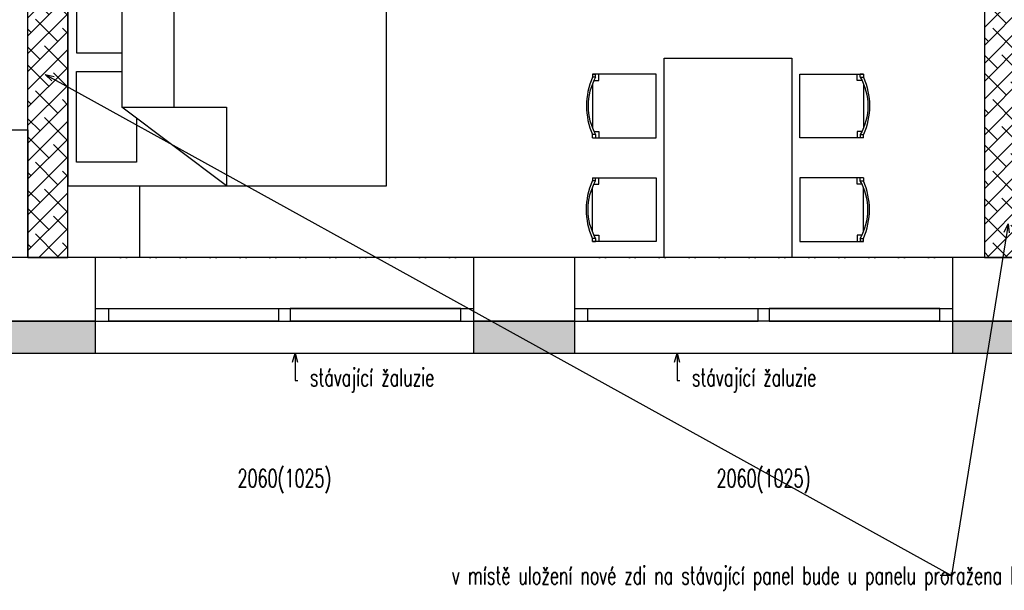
# Model space of a CAD drawing. Header units: millimetres. Extents: x -239306 to 235396, y -2942 to 28189.
# Tile 7 of 37: x 11884 to 18060, y 3744 to 7321. Entities that reach past the tile are written whole.
import ezdxf
from ezdxf import colors
from ezdxf.entities.mleader import LeaderData, LeaderLine
from ezdxf.enums import TextEntityAlignment as Align
from ezdxf.math import Vec2, Vec3

# ---------------------------------------------------------------- set-up
doc = ezdxf.new("R2010")
doc.units = ezdxf.units.MM
doc.header["$LTSCALE"] = 300
doc.linetypes.add('DIVIDE2', pattern=[0.625, 0.25, -0.125, 0, -0.125, 0, -0.125])
for name, color, linetype in [('A-Dimline-D', 221, 'Continuous'), ('A-Dimline-D @ 50', 221, 'Continuous'), ('A-Furniture-G', 10, 'Continuous'), ('A-Wall-Abov', 32, 'DIVIDE2'), ('A-Wall-Blow', 30, 'Continuous'), ('A-Wall-Comp', 22, 'Continuous'), ('A-Wall-G', 50, 'Continuous'), ('A-Wall-Patt', 12, 'Continuous'), ('A-Window-G', 92, 'Continuous'), ('A-WindowAssy-G', 102, 'Continuous')]:
    doc.layers.add(name, color=color, linetype=linetype)
doc.styles.get("Standard").update_dxf_attribs({"font": 'simplex.shx', "width": 0.65})

# ---------------------------------------------------------------- blocks, each defined once
blk = doc.blocks.new('WindoWHSH')
at = {"width": 0.65}
blk.add_attdef('WindowST:HSH', text='', height=1, dxfattribs=at).set_placement((0, -0.4), align=Align.TOP_CENTER)
blk = doc.blocks.new('_Open30')
at = {"color": 0, "lineweight": -2}
for p, q in [((-1, 0.27), (0, 0)), ((0, 0), (-1, -0.27)), ((0, 0), (-1, 0))]:
    blk.add_line(p, q, dxfattribs=at)
blk = doc.blocks.new('dvojsklo')
at = {"color": 0, "linetype": 'ByBlock'}
for p, q in [((500, 25), (-500, 25)), ((-500, -25), (500, -25))]:
    blk.add_line(p, q, dxfattribs=at)
blk = doc.blocks.new('M_DFURN_BED_3D DOUBLE BED_P')
at = {"color": 0, "linetype": 'ByBlock', "lineweight": -2}
blk.add_line((0.1696, 0.5), (0.1696, -0.1712), dxfattribs=at)
for points in [[(0, -0.5), (1, -0.5), (1, 0.5), (0, 0.5)], [(0.1696, -0.1712), (0.4984, -0.1712), (0.4984, -0.5)]]:
    blk.add_lwpolyline(points, close=True, dxfattribs=at)
for points in [[(0.334, -0.1712), (0.334, 0.5)], [(0.1696, 0.3998), (0.0277, 0.3998), (0.0277, 0.0549), (0.1696, 0.0549)], [(0.2153, -0.2178), (0.2153, -0.4019), (0.0277, -0.4019), (0.0277, -0.0221), (0.1696, -0.0221)]]:
    blk.add_lwpolyline(points, dxfattribs=at)
at = {"layer": 'DEFPOINTS', "color": 0, "linetype": 'ByBlock', "lineweight": -2}
for p in [(0, 0.5), (1, 0), (0, -0.5)]:
    blk.add_point(p, dxfattribs=at)
blk = doc.blocks.new('SYMBOL_Closet_3_2D')
blk.add_lwpolyline([(0, 0), (0.45, 0), (0.45, -0.45), (0, -0.45)], close=True)
blk = doc.blocks.new('M_OFURN_DSK_3D DESK - RIGHT DRAWER_P')
at = {"color": 0, "linetype": 'ByBlock', "lineweight": -2}
blk.add_lwpolyline([(0, -0.5), (1, -0.5), (1, 0.5), (0, 0.5)], close=True, dxfattribs=at)
at = {"layer": 'DEFPOINTS', "color": 0, "linetype": 'ByBlock', "lineweight": -2}
for p in [(0, 0.5), (1, 0), (0, -0.5)]:
    blk.add_point(p, dxfattribs=at)
blk = doc.blocks.new('SYMBOL_Table_3_2D')
blk.add_lwpolyline([(-0.625, 0.4), (0.625, 0.4), (0.625, -0.4), (-0.625, -0.4), (-0.625, 0.4)])
blk = doc.blocks.new('SYMBOL_Chair_1_2D')
at = {"extrusion": (-1, 1.22461e-16, -3.67382e-16)}
for p, q in [((-0.4, 0.2), (-0.4, 0.18)), ((-0.4, -0.2), (-0.4, -0.18))]:
    blk.add_line(p, q, dxfattribs=at)
at = {"extrusion": (-2.44921e-16, 1, 0)}
blk.add_line((-0.4, 0.2), (-0.38, 0.2), dxfattribs=at)
for p, q in [((-0.4, 0.2), (-0.4, 0.18)), ((-0.4, 0.2), (-0.38, 0.2)), ((0, 0.2), (-0.4, 0.2)), ((-0.38, 0.18), (-0.38, 0.2)), ((0, -0.2), (0, 0.2)), ((-0.38, 0.18), (-0.4, 0.18)), ((-0.4, 0.139), (-0.4, -0.139)), ((-0.3906, 0.16), (-0.36, 0.16)), ((-0.38, -0.18), (-0.4, -0.18)), ((-0.4, -0.2), (-0.4, -0.18)), ((-0.3906, -0.16), (-0.36, -0.16)), ((-0.38, -0.18), (-0.38, -0.2)), ((-0.4, -0.2), (-0.38, -0.2)), ((-0.4, -0.2), (0, -0.2))]:
    blk.add_line(p, q)
at = {"extrusion": (0.998752, 2.44616e-16, 0.049938)}
blk.add_line((-0.38, 0.18), (-0.38, 0.2), dxfattribs=at)
at = {"extrusion": (0.998752, 1.22308e-16, 0.049938)}
blk.add_line((-0.36, 0.16), (-0.36, 0.2), dxfattribs=at)
at = {"extrusion": (4.28077e-17, -0.998752, 0.049938)}
blk.add_line((-0.38, 0.18), (-0.4, 0.18), dxfattribs=at)
blk.add_line((-0.38, 0.18), (-0.4, 0.18), dxfattribs=at)
at = {"extrusion": (-7.95001e-17, 0.998752, 0.049938)}
blk.add_line((-0.38, -0.18), (-0.4, -0.18), dxfattribs=at)
at = {"extrusion": (0.998752, -1.22308e-16, 0.049938)}
for p, q in [((-0.38, -0.18), (-0.38, -0.2)), ((-0.36, -0.16), (-0.36, -0.2))]:
    blk.add_line(p, q, dxfattribs=at)
at = {"extrusion": (-1.83691e-16, -1, 0)}
blk.add_line((-0.4, -0.2), (-0.38, -0.2), dxfattribs=at)
for centre, radius, start, end in [((0.013, 0), 0.4505, 156.44981, 203.55019), ((-0.0629, 0), 0.3647, 150.42038, 209.57504)]:
    blk.add_arc(centre, radius, start, end)

msp = doc.modelspace()

# ---------------------------------------------------------------- hatches: boundary and pattern name
at = {"layer": 'A-Wall-Patt', "linetype": 'Continuous', "lineweight": -3}
h = msp.add_hatch(dxfattribs=at)
h.set_pattern_fill('ANSI38', color=254, scale=25, style=0)
h.paths.add_polyline_path([(12185, 8980), (11935, 8980), (11935, 5830), (12185, 5830)], flags=0)
h.paths.add_polyline_path([(11935, 8980), (12185, 8980), (12185, 9530), (11935, 9530)], flags=0)
h.paths.add_polyline_path([(11935, 10430), (12185, 10430), (12185, 10680), (11935, 10680)], flags=0)
h.paths.add_polyline_path([(11935, 10680), (12185, 10680), (12185, 11615), (12101.7, 11677.5), (11935, 11615)], flags=0)
h = msp.add_hatch(dxfattribs=at)
h.set_pattern_fill('ANSI38', color=254, scale=25, style=0)
h.paths.add_polyline_path([(18185, 9580), (17935, 9580), (17935, 5830), (18185, 5830)], flags=0)
h.paths.add_polyline_path([(17935, 9580), (18185, 9580), (18185, 10565), (17935, 10565)], flags=0)
h = msp.add_hatch(dxfattribs=at)
h.set_pattern_fill('HONEY', color=254, scale=15, style=0)
h.paths.add_polyline_path([(11725, 5430), (11725, 5230), (12360, 5230), (12360, 5430)], flags=0)
h.paths.add_polyline_path([(9370, 5230), (9370, 5430), (8800, 5430), (8600, 5230)], flags=0)
h.paths.add_polyline_path([(17735, 5430), (17735, 5230), (18390, 5230), (18390, 5430)], flags=0)
h.paths.add_polyline_path([(15365, 5230), (15365, 5430), (14730, 5430), (14730, 5230)], flags=0)
h.paths.add_polyline_path([(23740, 5430), (23740, 5230), (24360, 5230), (24360, 5430)], flags=0)
h.paths.add_polyline_path([(21380, 5230), (21380, 5430), (20750, 5430), (20750, 5230)], flags=0)
h.paths.add_polyline_path([(29725, 5430), (29725, 5230), (30375, 5230), (30375, 5430)], flags=0)
h.paths.add_polyline_path([(27370, 5230), (27370, 5430), (26745, 5430), (26745, 5230)], flags=0)
h.paths.add_polyline_path([(41770, 5430), (41770, 5230), (42570, 5230), (42570, 5430)], flags=0)
h.paths.add_polyline_path([(39385, 5230), (39385, 5430), (38755, 5430), (38755, 5230)], flags=0)
h.paths.add_polyline_path([(36350, 5230), (36350, 5430), (35695, 5430), (35695, 5230)], flags=0)
h.paths.add_polyline_path([(33340, 5230), (33340, 5430), (32740, 5430), (32740, 5230)], flags=0)

# ---------------------------------------------------------------- linework, layer by layer
at = {"layer": 'A-Wall-Abov', "linetype": 'DIVIDE2', "lineweight": -3}
for p, q in [((14730, 5830), (12360, 5830)), ((17735, 5830), (15365, 5830)), ((12360, 5230), (14730, 5230)), ((15365, 5230), (17735, 5230))]:
    msp.add_line(p, q, dxfattribs=at)
at = {"layer": 'A-Wall-Blow', "linetype": 'Continuous', "lineweight": -3}
for p, q in [((14730, 5830), (12360, 5830)), ((17735, 5830), (15365, 5830)), ((12360, 5230), (14730, 5230)), ((15365, 5230), (17735, 5230))]:
    msp.add_line(p, q, dxfattribs=at)
at = {"layer": 'A-Wall-Comp', "linetype": 'Continuous', "lineweight": -3}
for p, q in [((12185, 5830), (11935, 5830)), ((11935, 5830), (12185, 5830)), ((18185, 5830), (17935, 5830)), ((17935, 5830), (18185, 5830)), ((11725, 5430), (12360, 5430)), ((12360, 5430), (11725, 5430)), ((14730, 5430), (15365, 5430)), ((15365, 5430), (14730, 5430)), ((17735, 5430), (18390, 5430)), ((18390, 5430), (17735, 5430))]:
    msp.add_line(p, q, dxfattribs=at)
at = {"layer": 'A-Wall-G', "linetype": 'Continuous', "lineweight": -3}
for p, q in [((17935, 9580), (17935, 5830)), ((11935, 5830), (11935, 9530)), ((12185, 5830), (12185, 8980)), ((11935, 5830), (11725, 5830)), ((12360, 5830), (12185, 5830)), ((12360, 5230), (12360, 5830)), ((15365, 5830), (14730, 5830)), ((14730, 5830), (14730, 5230)), ((15365, 5230), (15365, 5830)), ((17935, 5830), (17735, 5830)), ((17735, 5830), (17735, 5230)), ((11725, 5230), (12360, 5230)), ((14730, 5230), (15365, 5230)), ((17735, 5230), (18390, 5230))]:
    msp.add_line(p, q, dxfattribs=at)
at = {"layer": 'A-WindowAssy-G', "linetype": 'Continuous', "lineweight": -3}
for p, q in [((12360, 5510), (14730, 5510)), ((12360, 5430), (12360, 5510)), ((12440, 5510), (12440, 5430)), ((13510, 5430), (13510, 5510)), ((13580, 5510), (13580, 5430)), ((14650, 5430), (14650, 5510)), ((14730, 5510), (14730, 5430)), ((15365, 5430), (15365, 5510)), ((15365, 5510), (16585, 5510)), ((15445, 5510), (15445, 5430)), ((16515, 5430), (16515, 5510)), ((16585, 5510), (17735, 5510)), ((16585, 5510), (16585, 5430)), ((17655, 5430), (17655, 5510)), ((17735, 5510), (17735, 5430)), ((12360, 5430), (14730, 5430)), ((15365, 5430), (16515, 5430)), ((16585, 5430), (16515, 5430)), ((16585, 5430), (17735, 5430))]:
    msp.add_line(p, q, dxfattribs=at)

# ---------------------------------------------------------------- block references
at = {"layer": 'A-Dimline-D @ 50', "linetype": 'Continuous', "lineweight": -3, "xscale": 112.5, "yscale": 112.5, "zscale": 112.5}
for p in [(13545, 4547.4), (16550, 4547.4)]:
    msp.add_blockref('WindoWHSH', p, dxfattribs=at).add_auto_attribs({'WindowST:HSH': '2060(1025)'})
at = {"layer": 'A-Furniture-G', "linetype": 'Continuous', "lineweight": -3}
for name, p, xscale, yscale, zscale in [('M_DFURN_BED_3D DOUBLE BED_P', (12185, 7030), 2000, 1500, 550), ('SYMBOL_Chair_1_2D', (15876.7, 6780), 1000, 1000, 1000), ('SYMBOL_Closet_3_2D', (12185, 6280), 1000, 1000, 1000)]:
    msp.add_blockref(name, p, dxfattribs=dict(at, xscale=xscale, yscale=yscale, zscale=zscale))
at = {"layer": 'A-Furniture-G', "linetype": 'Continuous', "lineweight": -3, "xscale": 1000, "yscale": 1000, "zscale": 1000}
for name, p, rotation in [('SYMBOL_Table_3_2D', (16326.7, 6455), 270), ('SYMBOL_Chair_1_2D', (16776.7, 6130), 180)]:
    msp.add_blockref(name, p, dxfattribs=dict(at, rotation=rotation))
at = {"layer": 'A-Furniture-G', "linetype": 'Continuous', "lineweight": -3, "extrusion": (0, 0, -1), "xscale": 1000, "yscale": 1000, "zscale": -1000}
msp.add_blockref('SYMBOL_Chair_1_2D', (-16776.7, 6780), dxfattribs=at)
at = {"layer": 'A-Furniture-G', "linetype": 'Continuous', "lineweight": -3, "extrusion": (0, 0, -1)}
for name, p, xscale, yscale, zscale, rotation in [('M_OFURN_DSK_3D DESK - RIGHT DRAWER_P', (-11185, 6630), 800, 1500, -750, 270), ('SYMBOL_Chair_1_2D', (-15876.7, 6130), 1000, 1000, -1000, 180)]:
    msp.add_blockref(name, p, dxfattribs=dict(at, xscale=xscale, yscale=yscale, zscale=zscale, rotation=rotation))
at = {"layer": 'A-Window-G', "linetype": 'Continuous', "lineweight": -3, "extrusion": (0, 0, -1), "xscale": 1.07, "yscale": 1.6, "zscale": -1}
for p in [(-12975, 5470, -1025), (-12975, 5470, -1025), (-14115, 5470, -1025), (-15980, 5470, -1025), (-15980, 5470, -1025), (-17120, 5470, -1025)]:
    msp.add_blockref('dvojsklo', p, dxfattribs=at)
at = {"layer": 'A-Window-G', "linetype": 'Continuous', "lineweight": -3, "xscale": 1.07, "yscale": 1.6}
for p in [(14115, 5470, 1025), (17120, 5470, 1025)]:
    msp.add_blockref('dvojsklo', p, dxfattribs=at)

# ---------------------------------------------------------------- leaders
at = {"layer": 'A-Dimline-D'}
ml = msp.add_multileader_mtext('Standard', dxfattribs=at)
ml.set_content('v místě uložení nové zdi na stávající panel bude u panelu proražena horní skořepina nad dutinou a celá dutina bude zabetonována', color=256)
ml.set_leader_properties()
ml.set_arrow_properties(name='OPEN30')
ml.build(insert=Vec2(0, 0))
ml.multileader.update_dxf_attribs({"dogleg_length": 0.36, "arrow_head_size": 56.2, "scale": 50})
ctx = ml.context
ctx.base_point, ctx.scale, ctx.char_height, ctx.arrow_head_size, ctx.landing_gap_size, ctx.plane_origin = Vec3(14520.2, 3837.1), 50, 112.5, 56.2, 75, Vec3(21693.7, 7887)
notes = []
notes.append((ctx, [(1, (1, 1, 0), (17728.1, 3837.1), (-1, 0), 70.2, [(2, [(12044.2, 6978.1)], 0, []), (3, [(18084, 6042)], 0, [])])]))
ctx.mtext.insert, ctx.mtext.width, ctx.mtext.flow_direction = Vec3(14595.2, 3893.4), 3066.092, 5
ml = msp.add_multileader_mtext('Standard', dxfattribs=at)
ml.set_content('Meziokenní pilíře, které byly v minulosti částečně dozdívány z porobetonových tvárnic nebo byly narušeny prováděním instalací, budou přezděny z betonových cihel nebo z plných pálených cihel. Před přezděním bude provedeno podepření stropů v místě u pilíře.', color=256)
ml.set_leader_properties()
ml.set_arrow_properties(name='OPEN30')
ml.build(insert=Vec2(0, 0))
ml.multileader.update_dxf_attribs({"dogleg_length": 0.36, "arrow_head_size": 56.2, "scale": 50})
ctx = ml.context
ctx.base_point, ctx.scale, ctx.char_height, ctx.arrow_head_size, ctx.landing_gap_size, ctx.plane_origin = Vec3(34237.9, 3817.1), 50, 112.5, 56.2, 75, Vec3(38883.9, 5523.5)
ctx.text_align_type = 2
notes.append((ctx, [(0, (1, 1, 0), (38883.9, 3817.1), (-1, 0), 18, [(0, [(38883.9, 5523.5)], 0, [])])]))
ctx.mtext.insert, ctx.mtext.width, ctx.mtext.alignment, ctx.mtext.flow_direction = Vec3(38790.9, 3892.1), 4539.9, 3, 5
ml = msp.add_multileader_mtext('Standard', dxfattribs=at)
ml.set_content('stávající žaluzie', color=256)
ml.set_leader_properties()
ml.set_arrow_properties(name='OPEN30')
ml.build(insert=Vec2(0, 0))
ml.multileader.update_dxf_attribs({"dogleg_length": 0.36, "arrow_head_size": 56.2, "scale": 50})
ctx = ml.context
ctx.base_point, ctx.scale, ctx.char_height, ctx.arrow_head_size, ctx.landing_gap_size, ctx.plane_origin = Vec3(13628.9, 5059.9), 50, 112.5, 56.2, 75, Vec3(13610.9, 5230)
notes.append((ctx, [(0, (1, 1, 0), (13610.9, 5059.9), (1, 0), 18, [(0, [(13610.9, 5230)], 0, [])])]))
ctx.mtext.insert, ctx.mtext.flow_direction = Vec3(13703.9, 5134.9), 5
ml = msp.add_multileader_mtext('Standard', dxfattribs=at)
ml.set_content('stávající žaluzie', color=256)
ml.set_leader_properties()
ml.set_arrow_properties(name='OPEN30')
ml.build(insert=Vec2(0, 0))
ml.multileader.update_dxf_attribs({"dogleg_length": 0.36, "arrow_head_size": 56.2, "scale": 50})
ctx = ml.context
ctx.base_point, ctx.scale, ctx.char_height, ctx.arrow_head_size, ctx.landing_gap_size, ctx.plane_origin = Vec3(16025.3, 5059.9), 50, 112.5, 56.2, 75, Vec3(16007.3, 5230)
notes.append((ctx, [(0, (1, 1, 0), (16007.3, 5059.9), (1, 0), 18, [(0, [(16007.3, 5230)], 0, [])])]))
ctx.mtext.insert, ctx.mtext.flow_direction = Vec3(16100.3, 5134.9), 5
for ctx, leaders in notes:
    for number, flags, end, landing, length, lines in leaders:
        leader = LeaderData()
        leader.index, (leader.has_last_leader_line, leader.has_dogleg_vector, leader.attachment_direction) = number, flags
        leader.last_leader_point, leader.dogleg_vector, leader.dogleg_length = Vec3(end), Vec3(landing), length
        for number, points, colour, breaks in lines:
            line = LeaderLine()
            line.index, line.vertices, line.color, line.breaks = number, Vec3.list(points), colors.encode_raw_color(colour), breaks
            leader.lines.append(line)
        ctx.leaders.append(leader)

doc.saveas('drawing.dxf')
